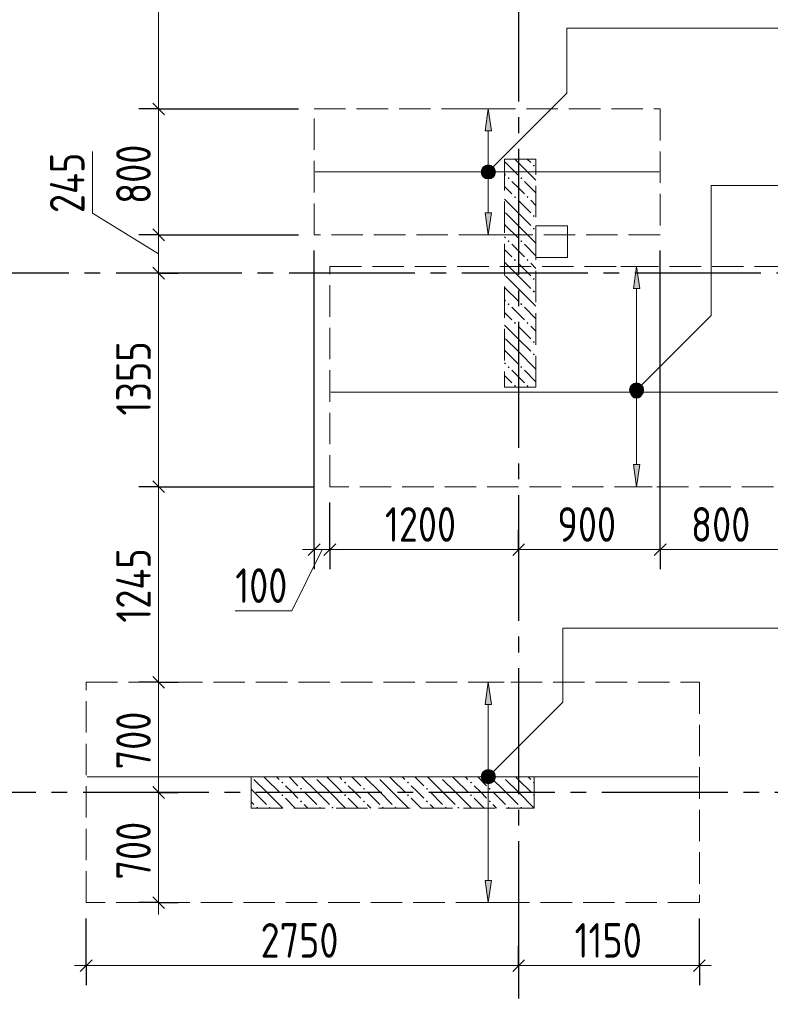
# Model space of a CAD drawing. Header units: millimetres. Extents: x 0 to 43617, y 0 to 59400.
# Tile 19 of 25: x 11451 to 16225, y 37684 to 43940. Entities that reach past the tile are written whole.
import ezdxf

# ---------------------------------------------------------------- set-up
doc = ezdxf.new("R2010")
doc.units = ezdxf.units.MM
doc.linetypes.add('______2', pattern=[270, 200, -70])
doc.linetypes.add('______5', pattern=[1100, 800, -100, 100, -100])
for name, color, linetype, lineweight in [('Standard', 7, 'Continuous', 25), ('ДОП Верх по У', 7, 'Continuous', 25), ('ЖБ Перекрытие верхний уровень', 7, 'Continuous', 35), ('ЖБ Пилон', 7, 'Continuous', 35), ('Оси', 40, '______5', 18), ('Позиционная метка номер позиции', 7, 'Continuous', 13), ('Примечания', 7, 'Continuous', 25)]:
    doc.layers.add(name, color=color, linetype=linetype, lineweight=lineweight)
doc.styles.add('GOST 2.304-81', font='txt')

msp = doc.modelspace()

# ---------------------------------------------------------------- hatches: boundary and pattern name
at = {"layer": 'ДОП Верх по У', "linetype": 'Continuous', "lineweight": 13, "transparency": 33554687}
for points in [[(14451.57470703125, 43233.02612304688), (14431.58569335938, 43373.0224609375), (14411.58447265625, 43233.02612304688)], [(14394.08569335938, 42973.0224609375), (14469.08569335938, 42973.0224609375), (14463.83666992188, 42991.7724609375)], [(14394.08569335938, 42973.0224609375), (14463.83666992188, 42991.7724609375), (14399.33471679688, 42991.7724609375)], [(14399.33471679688, 42991.7724609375), (14463.83666992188, 42991.7724609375), (14450.33569335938, 43005.2734375)], [(14399.33471679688, 42991.7724609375), (14450.33569335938, 43005.2734375), (14412.83569335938, 43005.2734375)], [(14412.83569335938, 43005.2734375), (14450.33569335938, 43005.2734375), (14431.58569335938, 43010.5224609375)], [(14399.33471679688, 42954.2724609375), (14469.08569335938, 42973.0224609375), (14394.08569335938, 42973.0224609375)], [(14399.33471679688, 42954.2724609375), (14463.83666992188, 42954.2724609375), (14469.08569335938, 42973.0224609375)], [(14412.83569335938, 42940.771484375), (14463.83666992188, 42954.2724609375), (14399.33471679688, 42954.2724609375)], [(14412.83569335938, 42940.771484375), (14450.33569335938, 42940.771484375), (14463.83666992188, 42954.2724609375)], [(14450.33569335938, 42940.771484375), (14412.83569335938, 42940.771484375), (14431.58569335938, 42935.5224609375)], [(15393.994140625, 42233.02612304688), (15373.99291992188, 42373.0224609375), (15353.99169921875, 42233.02612304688)], [(15341.748046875, 41591.7724609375), (15406.24389648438, 41591.7724609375), (15392.74291992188, 41605.26733398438)], [(15341.748046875, 41591.7724609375), (15392.74291992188, 41605.26733398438), (15355.24291992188, 41605.26733398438)], [(15355.24291992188, 41605.26733398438), (15392.74291992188, 41605.26733398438), (15373.99291992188, 41610.5224609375)], [(15336.4990234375, 41573.0224609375), (15411.49291992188, 41573.0224609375), (15406.24389648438, 41591.7724609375)], [(15336.4990234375, 41573.0224609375), (15406.24389648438, 41591.7724609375), (15341.748046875, 41591.7724609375)], [(15341.748046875, 41554.2724609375), (15411.49291992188, 41573.0224609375), (15336.4990234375, 41573.0224609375)], [(15341.748046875, 41554.2724609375), (15406.24389648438, 41554.2724609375), (15411.49291992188, 41573.0224609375)], [(15355.24291992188, 41540.771484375), (15406.24389648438, 41554.2724609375), (15341.748046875, 41554.2724609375)], [(15355.24291992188, 41540.771484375), (15392.74291992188, 41540.771484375), (15406.24389648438, 41554.2724609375)], [(15392.74291992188, 41540.771484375), (15355.24291992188, 41540.771484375), (15373.99291992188, 41535.5224609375)], [(14451.57470703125, 39590.02075195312), (14431.58569335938, 39730.02319335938), (14411.58447265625, 39590.02075195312)], [(14412.83569335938, 39162.27416992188), (14450.33569335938, 39162.27416992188), (14431.58569335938, 39167.52319335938)], [(14394.08569335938, 39130.02319335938), (14469.08569335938, 39130.02319335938), (14463.83666992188, 39148.77319335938)], [(14394.08569335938, 39130.02319335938), (14463.83666992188, 39148.77319335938), (14399.33471679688, 39148.77319335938)], [(14399.33471679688, 39111.27319335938), (14469.08569335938, 39130.02319335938), (14394.08569335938, 39130.02319335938)], [(14399.33471679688, 39148.77319335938), (14463.83666992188, 39148.77319335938), (14450.33569335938, 39162.27416992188)], [(14399.33471679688, 39148.77319335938), (14450.33569335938, 39162.27416992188), (14412.83569335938, 39162.27416992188)], [(14399.33471679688, 39111.27319335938), (14463.83666992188, 39111.27319335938), (14469.08569335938, 39130.02319335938)], [(14412.83569335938, 39097.77221679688), (14463.83666992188, 39111.27319335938), (14399.33471679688, 39111.27319335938)], [(14412.83569335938, 39097.77221679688), (14450.33569335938, 39097.77221679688), (14463.83666992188, 39111.27319335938)], [(14450.33569335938, 39097.77221679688), (14412.83569335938, 39097.77221679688), (14431.58569335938, 39092.51708984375)]]:
    msp.add_hatch(color=7, dxfattribs=at).paths.add_polyline_path(points)
for points in [[(14451.57470703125, 42713.02490234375), (14431.58569335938, 42573.0224609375), (14411.58447265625, 42713.02490234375)], [(15393.994140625, 41113.02490234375), (15373.99291992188, 40973.0224609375), (15353.99169921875, 41113.02490234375)], [(14451.57470703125, 38470.01953125), (14431.58569335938, 38330.02319335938), (14411.58447265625, 38470.01953125)]]:
    msp.add_hatch(color=7, dxfattribs=at).paths.add_polyline_path(points, flags=16)
at = {"layer": 'ЖБ Пилон', "linetype": 'Continuous', "lineweight": 18, "transparency": 33554687}
for points in [[(14714.453125, 43013.14086914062), (14720.95336914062, 43019.64111328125), (14727.45361328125, 43013.14086914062), (14720.95336914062, 43006.640625)], [(14554.44946289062, 42933.14208984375), (14560.94970703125, 42939.63623046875), (14567.44995117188, 42933.14208984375), (14560.94970703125, 42926.64184570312)], [(14634.45434570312, 42933.14208984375), (14640.94848632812, 42939.63623046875), (14647.44873046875, 42933.14208984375), (14640.94848632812, 42926.64184570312)], [(14594.45190429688, 42813.14086914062), (14600.9521484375, 42819.64111328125), (14607.45239257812, 42813.14086914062), (14600.9521484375, 42806.640625)], [(14674.45068359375, 42813.14086914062), (14680.95092773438, 42819.64111328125), (14687.451171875, 42813.14086914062), (14680.95092773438, 42806.640625)], [(14714.453125, 42693.1396484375), (14720.95336914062, 42699.63989257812), (14727.45361328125, 42693.1396484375), (14720.95336914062, 42686.63940429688)], [(14714.453125, 42613.14086914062), (14720.95336914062, 42619.64111328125), (14727.45361328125, 42613.14086914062), (14720.95336914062, 42606.640625)], [(14554.44946289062, 42533.14208984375), (14560.94970703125, 42539.63623046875), (14567.44995117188, 42533.14208984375), (14560.94970703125, 42526.64184570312)], [(14634.45434570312, 42533.14208984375), (14640.94848632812, 42539.63623046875), (14647.44873046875, 42533.14208984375), (14640.94848632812, 42526.64184570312)], [(14594.45190429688, 42413.14086914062), (14600.9521484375, 42419.64111328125), (14607.45239257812, 42413.14086914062), (14600.9521484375, 42406.640625)], [(14674.45068359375, 42413.14086914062), (14680.95092773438, 42419.64111328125), (14687.451171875, 42413.14086914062), (14680.95092773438, 42406.640625)], [(14714.453125, 42293.1396484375), (14720.95336914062, 42299.63989257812), (14727.45361328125, 42293.1396484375), (14720.95336914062, 42286.63940429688)], [(14714.453125, 42213.14086914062), (14720.95336914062, 42219.64111328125), (14727.45361328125, 42213.14086914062), (14720.95336914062, 42206.640625)], [(14554.44946289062, 42133.14208984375), (14560.94970703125, 42139.63623046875), (14567.44995117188, 42133.14208984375), (14560.94970703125, 42126.64184570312)], [(14634.45434570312, 42133.14208984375), (14640.94848632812, 42139.63623046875), (14647.44873046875, 42133.14208984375), (14640.94848632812, 42126.64184570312)], [(14594.45190429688, 42013.14086914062), (14600.9521484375, 42019.64111328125), (14607.45239257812, 42013.14086914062), (14600.9521484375, 42006.640625)], [(14674.45068359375, 42013.14086914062), (14680.95092773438, 42019.64111328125), (14687.451171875, 42013.14086914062), (14680.95092773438, 42006.640625)], [(14714.453125, 41893.1396484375), (14720.95336914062, 41899.63989257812), (14727.45361328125, 41893.1396484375), (14720.95336914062, 41886.63940429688)], [(14714.453125, 41813.14086914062), (14720.95336914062, 41819.64111328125), (14727.45361328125, 41813.14086914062), (14720.95336914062, 41806.640625)], [(14554.44946289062, 41733.14208984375), (14560.94970703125, 41739.63623046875), (14567.44995117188, 41733.14208984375), (14560.94970703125, 41726.64184570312)], [(14634.45434570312, 41733.14208984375), (14640.94848632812, 41739.63623046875), (14647.44873046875, 41733.14208984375), (14640.94848632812, 41726.64184570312)], [(14594.45190429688, 41613.14086914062), (14600.9521484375, 41619.64111328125), (14607.45239257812, 41613.14086914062), (14600.9521484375, 41606.640625)], [(14674.45068359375, 41613.14086914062), (14680.95092773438, 41619.64111328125), (14687.451171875, 41613.14086914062), (14680.95092773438, 41606.640625)], [(12924.31030273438, 39129.99877929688), (12923.9990234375, 39129.6875), (12923.9990234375, 39129.99877929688)], [(13324.31030273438, 39129.99877929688), (13320.95336914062, 39126.64184570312), (13317.59643554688, 39129.99877929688)], [(13724.31030273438, 39129.99877929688), (13720.95336914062, 39126.64184570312), (13717.59643554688, 39129.99877929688)], [(14124.31030273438, 39129.99877929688), (14120.95336914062, 39126.64184570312), (14117.59643554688, 39129.99877929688)], [(14524.31030273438, 39129.99877929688), (14520.95336914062, 39126.64184570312), (14517.59643554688, 39129.99877929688)], [(13114.453125, 39093.1396484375), (13120.95336914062, 39099.63989257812), (13127.45361328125, 39093.1396484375), (13120.95336914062, 39086.63330078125)], [(13234.45434570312, 39053.13110351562), (13240.95458984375, 39059.63745117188), (13247.44873046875, 39053.13110351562), (13240.95458984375, 39046.64306640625)], [(13514.453125, 39093.1396484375), (13520.95336914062, 39099.63989257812), (13527.45361328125, 39093.1396484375), (13520.95336914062, 39086.63330078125)], [(13634.45434570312, 39053.13110351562), (13640.95458984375, 39059.63745117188), (13647.44873046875, 39053.13110351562), (13640.95458984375, 39046.64306640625)], [(13914.453125, 39093.1396484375), (13920.95336914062, 39099.63989257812), (13927.45361328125, 39093.1396484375), (13920.95336914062, 39086.63330078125)], [(14034.45434570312, 39053.13110351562), (14040.95458984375, 39059.63745117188), (14047.44873046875, 39053.13110351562), (14040.95458984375, 39046.64306640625)], [(14314.453125, 39093.1396484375), (14320.95336914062, 39099.63989257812), (14327.45361328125, 39093.1396484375), (14320.95336914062, 39086.63330078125)], [(14434.45434570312, 39053.13110351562), (14440.95458984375, 39059.63745117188), (14447.44873046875, 39053.13110351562), (14440.95458984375, 39046.64306640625)], [(14714.453125, 39093.1396484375), (14720.95336914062, 39099.63989257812), (14723.9990234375, 39096.59423828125), (14723.9990234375, 39089.68181484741), (14720.95336914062, 39086.63330078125)], [(13114.453125, 39013.14086914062), (13120.95336914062, 39019.64111328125), (13127.45361328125, 39013.14086914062), (13120.95336914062, 39006.640625)], [(13234.45434570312, 38973.13842773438), (13240.95458984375, 38979.638671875), (13247.44873046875, 38973.13842773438), (13240.95458984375, 38966.63208007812)], [(13514.453125, 39013.14086914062), (13520.95336914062, 39019.64111328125), (13527.45361328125, 39013.14086914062), (13520.95336914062, 39006.640625)], [(13634.45434570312, 38973.13842773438), (13640.95458984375, 38979.638671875), (13647.44873046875, 38973.13842773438), (13640.95458984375, 38966.63208007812)], [(13914.453125, 39013.14086914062), (13920.95336914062, 39019.64111328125), (13927.45361328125, 39013.14086914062), (13920.95336914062, 39006.640625)], [(14034.45434570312, 38973.13842773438), (14040.95458984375, 38979.638671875), (14047.44873046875, 38973.13842773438), (14040.95458984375, 38966.63208007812)], [(14314.453125, 39013.14086914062), (14320.95336914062, 39019.64111328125), (14327.45361328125, 39013.14086914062), (14320.95336914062, 39006.640625)], [(14434.45434570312, 38973.13842773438), (14440.95458984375, 38979.638671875), (14447.44873046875, 38973.13842773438), (14440.95458984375, 38966.63208007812)], [(14714.453125, 39013.14086914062), (14720.95336914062, 39019.64111328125), (14723.9990234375, 39016.59545898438), (14723.9990234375, 39009.68627929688), (14720.95336914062, 39006.640625)], [(12954.443359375, 38933.14208984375), (12960.94970703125, 38939.63623046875), (12967.44995117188, 38933.14208984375), (12964.306640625, 38929.99877929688), (12957.58962138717, 38929.99877929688)], [(13034.45434570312, 38933.14208984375), (13040.95458984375, 38939.63623046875), (13047.44873046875, 38933.14208984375), (13044.30837138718, 38929.99877929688), (13037.59765625, 38929.99877929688)], [(13354.44946289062, 38933.14208984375), (13360.94970703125, 38939.63623046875), (13367.44995117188, 38933.14208984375), (13364.306640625, 38929.99877929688), (13357.5927734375, 38929.99877929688)], [(13434.45434570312, 38933.14208984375), (13440.95458984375, 38939.63623046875), (13447.44873046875, 38933.14208984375), (13444.30837138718, 38929.99877929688), (13437.59765625, 38929.99877929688)], [(13754.44946289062, 38933.14208984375), (13760.94970703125, 38939.63623046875), (13767.44995117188, 38933.14208984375), (13764.306640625, 38929.99877929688), (13757.5927734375, 38929.99877929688)], [(13834.45434570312, 38933.14208984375), (13840.95458984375, 38939.63623046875), (13847.44873046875, 38933.14208984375), (13844.30837138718, 38929.99877929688), (13837.59765625, 38929.99877929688)], [(14154.44946289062, 38933.14208984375), (14160.94970703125, 38939.63623046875), (14167.44995117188, 38933.14208984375), (14164.306640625, 38929.99877929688), (14157.5927734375, 38929.99877929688)], [(14234.45434570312, 38933.14208984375), (14240.95458984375, 38939.63623046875), (14247.44873046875, 38933.14208984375), (14244.30837138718, 38929.99877929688), (14237.59765625, 38929.99877929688)], [(14554.44946289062, 38933.14208984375), (14560.94970703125, 38939.63623046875), (14567.44995117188, 38933.14208984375), (14564.306640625, 38929.99877929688), (14557.5927734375, 38929.99877929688)], [(14634.45434570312, 38933.14208984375), (14640.95458984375, 38939.63623046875), (14647.44873046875, 38933.14208984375), (14644.30837138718, 38929.99877929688), (14637.59765625, 38929.99877929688)]]:
    msp.add_hatch(color=7, dxfattribs=at).paths.add_polyline_path(points, flags=16)
at = {"layer": 'Позиционная метка номер позиции', "linetype": 'Continuous', "lineweight": 13, "transparency": 33554687}
for points in [[(14388.3056640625, 42984.47875976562), (14463.39721679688, 42941.20483398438), (14399.76196289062, 43004.84619140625)], [(14388.3056640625, 42961.56616210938), (14443.03588867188, 42929.74853515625), (14388.3056640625, 42984.47875976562)], [(14388.3056640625, 42984.47875976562), (14443.03588867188, 42929.74853515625), (14463.39721679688, 42941.20483398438)], [(14399.76196289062, 43004.84619140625), (14474.85961914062, 42961.56616210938), (14420.12939453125, 43016.29028320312)], [(14399.76196289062, 43004.84619140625), (14463.39721679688, 42941.20483398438), (14474.85961914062, 42961.56616210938)], [(14420.12939453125, 43016.29028320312), (14474.85961914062, 42961.56616210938), (14474.85961914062, 42984.47875976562)], [(14420.12939453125, 43016.29028320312), (14474.85961914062, 42984.47875976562), (14443.03588867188, 43016.29028320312)], [(14443.03588867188, 43016.29028320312), (14474.85961914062, 42984.47875976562), (14463.39721679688, 43004.84619140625)], [(14420.12939453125, 42929.74853515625), (14388.3056640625, 42961.56616210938), (14399.76196289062, 42941.20483398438)], [(14388.3056640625, 42961.56616210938), (14420.12939453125, 42929.74853515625), (14443.03588867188, 42929.74853515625)], [(15330.72509765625, 41598.47412109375), (15405.81665039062, 41555.20629882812), (15342.16918945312, 41618.84155273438)], [(15342.16918945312, 41618.84155273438), (15417.26684570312, 41575.56762695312), (15362.53662109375, 41630.2978515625)], [(15342.16918945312, 41618.84155273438), (15405.81665039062, 41555.20629882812), (15417.26684570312, 41575.56762695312)], [(15362.53662109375, 41630.2978515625), (15417.26684570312, 41575.56762695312), (15417.26684570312, 41598.47412109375)], [(15362.53662109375, 41630.2978515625), (15417.26684570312, 41598.47412109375), (15385.45532226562, 41630.2978515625)], [(15385.45532226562, 41630.2978515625), (15417.26684570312, 41598.47412109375), (15405.81665039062, 41618.84155273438)], [(15330.72509765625, 41575.56762695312), (15385.45532226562, 41543.74389648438), (15330.72509765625, 41598.47412109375)], [(15330.72509765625, 41598.47412109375), (15385.45532226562, 41543.74389648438), (15405.81665039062, 41555.20629882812)], [(15362.53662109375, 41543.74389648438), (15330.72509765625, 41575.56762695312), (15342.16918945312, 41555.20629882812)], [(15330.72509765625, 41575.56762695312), (15362.53662109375, 41543.74389648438), (15385.45532226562, 41543.74389648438)], [(14399.76196289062, 39161.8408203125), (14474.85961914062, 39118.56689453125), (14420.12939453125, 39173.29711914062)], [(14420.12939453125, 39173.29711914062), (14474.85961914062, 39118.56689453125), (14474.85961914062, 39141.47338867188)], [(14420.12939453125, 39173.29711914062), (14474.85961914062, 39141.47338867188), (14443.03588867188, 39173.29711914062)], [(14443.03588867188, 39173.29711914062), (14474.85961914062, 39141.47338867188), (14463.39721679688, 39161.8408203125)], [(14388.3056640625, 39141.47338867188), (14463.39721679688, 39098.19946289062), (14399.76196289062, 39161.8408203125)], [(14388.3056640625, 39118.56689453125), (14443.03588867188, 39086.7431640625), (14388.3056640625, 39141.47338867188)], [(14388.3056640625, 39141.47338867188), (14443.03588867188, 39086.7431640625), (14463.39721679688, 39098.19946289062)], [(14420.12939453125, 39086.7431640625), (14388.3056640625, 39118.56689453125), (14399.76196289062, 39098.19946289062)], [(14388.3056640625, 39118.56689453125), (14420.12939453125, 39086.7431640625), (14443.03588867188, 39086.7431640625)], [(14399.76196289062, 39161.8408203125), (14463.39721679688, 39098.19946289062), (14474.85961914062, 39118.56689453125)]]:
    msp.add_hatch(color=7, dxfattribs=at).paths.add_polyline_path(points)

# ---------------------------------------------------------------- linework, layer by layer
at = {"layer": 'Standard', "color": 7, "linetype": 'Continuous', "lineweight": 13, "transparency": 33554687}
for p, q in [((12335.02807617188, 45030.02319335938), (12335.02807617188, 43373.0224609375)), ((12335.02807617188, 43373.0224609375), (12335.02807617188, 42573.0224609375)), ((11913.57421875, 42711.66381835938), (11913.57421875, 43102.49633789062)), ((12335.02807617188, 42451.51977539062), (11913.57421875, 42711.66381835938)), ((12335.02807617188, 42573.0224609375), (12335.02807617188, 42330.02319335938)), ((12335.02807617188, 42330.02319335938), (12335.02807617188, 40973.0224609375)), ((12335.02807617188, 40973.0224609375), (12335.02807617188, 39730.02319335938)), ((13373.99291992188, 40573.0224609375), (13181.65893554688, 40184.33837890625)), ((13323.9990234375, 40573.0224609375), (13248.99291992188, 40573.0224609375)), ((13323.9990234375, 40573.0224609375), (13423.9990234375, 40573.0224609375)), ((13181.65893554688, 40184.33837890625), (12821.92993164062, 40184.33837890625)), ((12335.02807617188, 39730.02319335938), (12335.02807617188, 39030.02319335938)), ((12335.02807617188, 39030.02319335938), (12335.02807617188, 38330.02319335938)), ((12335.02807617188, 38330.02319335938), (12335.02807617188, 38255.01708984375)), ((11873.99291992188, 37930.02319335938), (11798.9990234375, 37930.02319335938)), ((11873.99291992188, 37930.02319335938), (14623.9990234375, 37930.02319335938)), ((14623.9990234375, 37930.02319335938), (15773.99291992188, 37930.02319335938)), ((15773.99291992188, 37930.02319335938), (15848.99291992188, 37930.02319335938))]:
    msp.add_line(p, q, dxfattribs=at)
at = {"layer": 'Standard', "color": 251, "linetype": 'Continuous', "lineweight": -3, "true_color": 0x656565, "transparency": 33554687}
for p, q in [((12335.02807617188, 43373.0224609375), (12210.02807617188, 43373.0224609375)), ((12335.02807617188, 43373.0224609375), (12460.0341796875, 43373.0224609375)), ((12335.02807617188, 43373.0224609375), (13223.9990234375, 43373.0224609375)), ((12335.02807617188, 42573.0224609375), (12210.02807617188, 42573.0224609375)), ((12335.02807617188, 42573.0224609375), (12460.0341796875, 42573.0224609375)), ((12335.02807617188, 42573.0224609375), (13223.9990234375, 42573.0224609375)), ((13323.9990234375, 40573.0224609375), (13323.9990234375, 42473.0224609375)), ((12335.02807617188, 42330.02319335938), (12210.02807617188, 42330.02319335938)), ((12335.02807617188, 42330.02319335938), (12460.0341796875, 42330.02319335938)), ((12335.02807617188, 42330.02319335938), (12335.02807617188, 42330.02319335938)), ((12335.02807617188, 40973.0224609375), (12210.02807617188, 40973.0224609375)), ((12335.02807617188, 40973.0224609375), (12460.0341796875, 40973.0224609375)), ((12335.02807617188, 40973.0224609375), (13323.9990234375, 40973.0224609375)), ((13323.9990234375, 40573.0224609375), (13323.9990234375, 40698.0224609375)), ((13423.9990234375, 40573.0224609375), (13423.9990234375, 40698.0224609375)), ((14623.9990234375, 40573.0224609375), (14623.9990234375, 40698.0224609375)), ((15523.9990234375, 40573.0224609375), (15523.9990234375, 40698.0224609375)), ((13323.9990234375, 40573.0224609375), (13323.9990234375, 40448.01635742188)), ((13423.9990234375, 40573.0224609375), (13423.9990234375, 40448.01635742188)), ((14623.9990234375, 40573.0224609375), (14623.9990234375, 40448.01635742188)), ((14623.9990234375, 40573.0224609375), (14623.9990234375, 40573.0224609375)), ((15523.9990234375, 40573.0224609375), (15523.9990234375, 40448.01635742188)), ((12335.02807617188, 39730.02319335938), (12210.02807617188, 39730.02319335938)), ((12335.02807617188, 39730.02319335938), (12460.0341796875, 39730.02319335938)), ((12335.02807617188, 39730.02319335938), (12335.02807617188, 39730.02319335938)), ((12335.02807617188, 39030.02319335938), (12210.02807617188, 39030.02319335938)), ((12335.02807617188, 39030.02319335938), (12460.0341796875, 39030.02319335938)), ((12335.02807617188, 39030.02319335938), (12335.02807617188, 39030.02319335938)), ((12335.02807617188, 38330.02319335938), (12210.02807617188, 38330.02319335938)), ((12335.02807617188, 38330.02319335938), (12460.0341796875, 38330.02319335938)), ((12335.02807617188, 38330.02319335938), (12335.02807617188, 38330.02319335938)), ((11873.99291992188, 37930.02319335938), (11873.99291992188, 38230.02319335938)), ((15773.99291992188, 37930.02319335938), (15773.99291992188, 38230.02319335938)), ((11873.99291992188, 37930.02319335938), (11873.99291992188, 38055.01708984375)), ((14623.9990234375, 37930.02319335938), (14623.9990234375, 38055.01708984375)), ((15773.99291992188, 37930.02319335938), (15773.99291992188, 38055.01708984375)), ((11873.99291992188, 37930.02319335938), (11873.99291992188, 37805.02319335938)), ((14623.9990234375, 37930.02319335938), (14623.9990234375, 37805.02319335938)), ((14623.9990234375, 37930.02319335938), (14623.9990234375, 37930.02319335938)), ((15773.99291992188, 37930.02319335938), (15773.99291992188, 37805.02319335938))]:
    msp.add_line(p, q, dxfattribs=at)
at = {"layer": 'Standard', "color": 7, "linetype": 'Continuous', "lineweight": 25, "transparency": 33554687}
for p, q in [((12297.5341796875, 43410.5224609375), (12372.52807617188, 43335.5224609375)), ((12297.5341796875, 42610.5224609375), (12372.52807617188, 42535.5224609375)), ((12297.5341796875, 42367.52319335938), (12372.52807617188, 42292.51708984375)), ((12297.5341796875, 41010.5224609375), (12372.52807617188, 40935.5224609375)), ((13286.49291992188, 40535.5224609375), (13361.4990234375, 40610.51635742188)), ((13386.49291992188, 40535.5224609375), (13461.4990234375, 40610.51635742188)), ((14586.49291992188, 40535.5224609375), (14661.4990234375, 40610.51635742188)), ((15486.49291992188, 40535.5224609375), (15561.4990234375, 40610.51635742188)), ((12297.5341796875, 39767.52319335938), (12372.52807617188, 39692.51708984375)), ((12297.5341796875, 39067.52319335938), (12372.52807617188, 38992.51708984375)), ((12297.5341796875, 38367.52319335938), (12372.52807617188, 38292.51708984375)), ((11836.4990234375, 37892.51708984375), (11911.49291992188, 37967.52319335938)), ((14586.49291992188, 37892.51708984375), (14661.4990234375, 37967.52319335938)), ((15736.4990234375, 37892.51708984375), (15811.49291992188, 37967.52319335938))]:
    msp.add_line(p, q, dxfattribs=at)
at = {"layer": 'Standard', "color": 251, "linetype": 'Continuous', "lineweight": -3, "true_color": 0x656565, "transparency": 33554687}
for points in [[(15523.9990234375, 40573.0224609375), (15523.9990234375, 41998.93086581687), (15523.9990234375, 41998.93086581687), (15523.9990234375, 42473.0224609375)], [(13423.9990234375, 40573.0224609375), (13423.9990234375, 40618.72665523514), (13423.9990234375, 40618.72665523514), (13423.9990234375, 40873.0224609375)]]:
    msp.add_lwpolyline(points, dxfattribs=at)
at = {"layer": 'Standard', "color": 7, "linetype": 'Continuous', "lineweight": 13, "transparency": 33554687}
for points in [[(13423.9990234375, 40573.0224609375), (13568.28529360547, 40573.0224609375), (13568.28529360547, 40573.0224609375), (14555.13649378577, 40573.0224609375), (14555.13649378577, 40573.0224609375), (14623.9990234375, 40573.0224609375)], [(14623.9990234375, 40573.0224609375), (15319.86435548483, 40573.0224609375), (15319.86435548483, 40573.0224609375), (15523.9990234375, 40573.0224609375)], [(15523.9990234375, 40573.0224609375), (16087.37074946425, 40573.02246093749), (16087.37074946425, 40573.02246093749), (16323.9990234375, 40573.0224609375)]]:
    msp.add_lwpolyline(points, dxfattribs=at)
at = {"layer": 'ДОП Верх по У', "color": 251, "linetype": 'Continuous', "lineweight": 13, "true_color": 0x494949, "transparency": 33554687}
for p, q in [((14431.58569335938, 43373.0224609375), (14331.58569335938, 43373.0224609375)), ((14431.58569335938, 43373.0224609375), (14411.58447265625, 43233.02612304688)), ((14451.57470703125, 43233.02612304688), (14431.58569335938, 43373.0224609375)), ((14431.58569335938, 43373.0224609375), (14531.58569335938, 43373.0224609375)), ((14431.58569335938, 43373.0224609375), (14431.58569335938, 43373.0224609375)), ((14411.58447265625, 43233.02612304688), (14451.57470703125, 43233.02612304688)), ((14431.58569335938, 43003.02124023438), (14431.58569335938, 43233.02612304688)), ((14394.08569335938, 42973.0224609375), (14394.08569335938, 42973.0224609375)), ((14431.58569335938, 42713.02490234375), (14431.58569335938, 42943.017578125)), ((14469.08569335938, 42973.0224609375), (14469.08569335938, 42973.0224609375)), ((14431.58569335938, 42573.0224609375), (14411.58447265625, 42713.02490234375)), ((14411.58447265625, 42713.02490234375), (14451.57470703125, 42713.02490234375)), ((14451.57470703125, 42713.02490234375), (14431.58569335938, 42573.0224609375)), ((14431.58569335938, 42573.0224609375), (14331.58569335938, 42573.0224609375)), ((14431.58569335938, 42573.0224609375), (14531.58569335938, 42573.0224609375)), ((14431.58569335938, 42573.0224609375), (14431.58569335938, 42573.0224609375)), ((15373.99291992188, 42373.0224609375), (15273.99291992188, 42373.0224609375)), ((15373.99291992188, 42373.0224609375), (15353.99169921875, 42233.02612304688)), ((15393.994140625, 42233.02612304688), (15373.99291992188, 42373.0224609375)), ((15373.99291992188, 42373.0224609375), (15473.99291992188, 42373.0224609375)), ((15373.99291992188, 42373.0224609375), (15373.99291992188, 42373.0224609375)), ((15353.99169921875, 42233.02612304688), (15393.994140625, 42233.02612304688)), ((15373.99291992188, 41603.02124023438), (15373.99291992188, 42233.02612304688)), ((15336.4990234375, 41573.0224609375), (15336.4990234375, 41573.0224609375)), ((15373.99291992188, 41113.02490234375), (15373.99291992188, 41543.017578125)), ((15411.49291992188, 41573.0224609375), (15411.49291992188, 41573.0224609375)), ((15373.99291992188, 40973.0224609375), (15353.99169921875, 41113.02490234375)), ((15353.99169921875, 41113.02490234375), (15393.994140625, 41113.02490234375)), ((15393.994140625, 41113.02490234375), (15373.99291992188, 40973.0224609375)), ((15373.99291992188, 40973.0224609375), (15273.99291992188, 40973.0224609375)), ((15373.99291992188, 40973.0224609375), (15473.99291992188, 40973.0224609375)), ((15373.99291992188, 40973.0224609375), (15373.99291992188, 40973.0224609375)), ((14431.58569335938, 39730.02319335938), (14331.58569335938, 39730.02319335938)), ((14431.58569335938, 39730.02319335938), (14411.58447265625, 39590.02075195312)), ((14451.57470703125, 39590.02075195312), (14431.58569335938, 39730.02319335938)), ((14431.58569335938, 39730.02319335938), (14531.58569335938, 39730.02319335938)), ((14431.58569335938, 39730.02319335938), (14431.58569335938, 39730.02319335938)), ((14411.58447265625, 39590.02075195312), (14451.57470703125, 39590.02075195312)), ((14431.58569335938, 39160.01586914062), (14431.58569335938, 39590.02075195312)), ((14394.08569335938, 39130.02319335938), (14394.08569335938, 39130.02319335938)), ((14469.08569335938, 39130.02319335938), (14469.08569335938, 39130.02319335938)), ((14431.58569335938, 38470.01953125), (14431.58569335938, 39100.01831054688)), ((14431.58569335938, 38330.02319335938), (14411.58447265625, 38470.01953125)), ((14411.58447265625, 38470.01953125), (14451.57470703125, 38470.01953125)), ((14451.57470703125, 38470.01953125), (14431.58569335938, 38330.02319335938)), ((14431.58569335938, 38330.02319335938), (14331.58569335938, 38330.02319335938)), ((14431.58569335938, 38330.02319335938), (14531.58569335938, 38330.02319335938)), ((14431.58569335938, 38330.02319335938), (14431.58569335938, 38330.02319335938))]:
    msp.add_line(p, q, dxfattribs=at)
at = {"layer": 'ДОП Верх по У', "color": 7, "linetype": 'Continuous', "lineweight": 18, "transparency": 33554687}
for p, q in [((15517.9931640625, 42973.0224609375), (13329.99267578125, 42973.0224609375)), ((17317.9931640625, 41573.0224609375), (13429.99267578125, 41573.0224609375)), ((15766.99829101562, 39130.02319335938), (11880.99365234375, 39130.02319335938))]:
    msp.add_line(p, q, dxfattribs=at)
at = {"layer": 'ДОП Верх по У', "color": 251, "linetype": 'Continuous', "lineweight": 13, "true_color": 0x494949, "transparency": 33554687}
for centre in [(14431.58569335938, 42973.0224609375), (15373.99291992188, 41573.0224609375), (14431.58569335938, 39130.02319335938)]:
    msp.add_circle(centre, 37.50000265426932, dxfattribs=at)
at = {"layer": 'ЖБ Перекрытие верхний уровень', "color": 7, "linetype": 'Continuous', "lineweight": 18, "transparency": 33554687}
for p, q in [((14934.00268554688, 42629.99877929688), (14734.00268554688, 42629.99877929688)), ((14734.00268554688, 42629.99877929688), (14734.00268554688, 42429.99877929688)), ((14934.00268554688, 42429.99877929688), (14934.00268554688, 42629.99877929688)), ((14734.00268554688, 42429.99877929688), (14934.00268554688, 42429.99877929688))]:
    msp.add_line(p, q, dxfattribs=at)
at = {"layer": 'ЖБ Пилон', "color": 253, "linetype": '______2', "lineweight": 13, "true_color": 0xa0a0a0, "transparency": 33554687}
for p, q in [((14534.00268554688, 43054.99877929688), (14534.00268554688, 41604.99267578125)), ((14734.00268554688, 43054.99877929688), (14534.00268554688, 43054.99877929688)), ((14734.00268554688, 41604.99267578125), (14734.00268554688, 43054.99877929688)), ((14534.00268554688, 41604.99267578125), (14734.00268554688, 41604.99267578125)), ((14723.9990234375, 39129.99877929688), (12923.9990234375, 39129.99877929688)), ((12923.9990234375, 39129.99877929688), (12923.9990234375, 38929.99877929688)), ((14723.9990234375, 38929.99877929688), (14723.9990234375, 39129.99877929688)), ((12923.9990234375, 38929.99877929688), (14723.9990234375, 38929.99877929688))]:
    msp.add_line(p, q, dxfattribs=at)
at = {"layer": 'ЖБ Пилон', "color": 9, "linetype": 'Continuous', "lineweight": 18, "true_color": 0xc7c7c7, "transparency": 33554687}
for p, q in [((14599.09501212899, 43054.99877929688), (14620.95336914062, 43033.14208984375)), ((14679.09545898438, 43054.99877929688), (14700.9521484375, 43033.14208984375)), ((14540.94848632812, 43033.14208984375), (14534.00268554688, 43040.087890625)), ((14540.94848632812, 43033.14208984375), (14620.95336914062, 42953.13720703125)), ((14620.95336914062, 43033.14208984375), (14734.00268554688, 42920.08702321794)), ((14534.00268554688, 42960.08353774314), (14540.94848632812, 42953.13720703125)), ((14534.00268554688, 42880.08794414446), (14580.95092773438, 42833.14208984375)), ((14620.95336914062, 42873.13842773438), (14580.95092773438, 42913.14086914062)), ((14660.94970703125, 42833.14208984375), (14620.95336914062, 42873.13842773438)), ((14660.94970703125, 42913.14086914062), (14734.00268554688, 42840.087890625)), ((14620.95336914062, 42713.14086914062), (14534.00268554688, 42800.09155273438)), ((14620.95336914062, 42793.1396484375), (14700.9521484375, 42713.14086914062)), ((14700.9521484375, 42793.1396484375), (14734.00268554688, 42760.08911132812)), ((14540.94848632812, 42713.14086914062), (14620.95336914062, 42633.14208984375)), ((14620.95336914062, 42713.14086914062), (14700.9521484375, 42633.14208984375)), ((14540.94848632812, 42633.14208984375), (14534.00268554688, 42640.087890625)), ((14540.94848632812, 42633.14208984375), (14620.95336914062, 42553.13720703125)), ((14620.95336914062, 42633.14208984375), (14734.00268554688, 42520.08702321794)), ((14534.00268554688, 42560.08353774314), (14540.94848632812, 42553.13720703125)), ((14534.00268554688, 42480.08794414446), (14580.95092773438, 42433.14208984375)), ((14620.95336914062, 42473.13842773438), (14580.95092773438, 42513.14086914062)), ((14660.94970703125, 42513.14086914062), (14734.00268554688, 42440.087890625)), ((14660.94970703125, 42433.14208984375), (14620.95336914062, 42473.13842773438)), ((14620.95336914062, 42313.14086914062), (14534.00268554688, 42400.09155273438)), ((14620.95336914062, 42393.1396484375), (14700.9521484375, 42313.14086914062)), ((14700.9521484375, 42393.1396484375), (14734.00268554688, 42360.08911132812)), ((14540.94848632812, 42313.14086914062), (14620.95336914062, 42233.14208984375)), ((14620.95336914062, 42313.14086914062), (14700.9521484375, 42233.14208984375)), ((14540.94848632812, 42233.14208984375), (14534.00268554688, 42240.087890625)), ((14540.94848632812, 42233.14208984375), (14620.95336914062, 42153.13720703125)), ((14620.95336914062, 42233.14208984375), (14734.00268554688, 42120.08702321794)), ((14534.00268554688, 42160.08353774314), (14540.94848632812, 42153.13720703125)), ((14620.95336914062, 42073.13842773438), (14580.95092773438, 42113.14086914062)), ((14660.94970703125, 42113.14086914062), (14734.00268554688, 42040.087890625)), ((14534.00268554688, 42080.08794414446), (14580.95092773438, 42033.14208984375)), ((14660.94970703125, 42033.14208984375), (14620.95336914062, 42073.13842773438)), ((14620.95336914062, 41913.14086914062), (14534.00268554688, 42000.09155273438)), ((14620.95336914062, 41993.1396484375), (14700.9521484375, 41913.14086914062)), ((14700.9521484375, 41993.1396484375), (14734.00268554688, 41960.08911132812)), ((14540.94848632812, 41913.14086914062), (14620.95336914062, 41833.14208984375)), ((14620.95336914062, 41913.14086914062), (14700.9521484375, 41833.14208984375)), ((14540.94848632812, 41833.14208984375), (14534.00268554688, 41840.087890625)), ((14540.94848632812, 41833.14208984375), (14620.95336914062, 41753.13720703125)), ((14620.95336914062, 41833.14208984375), (14734.00268554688, 41720.08702321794)), ((14534.00268554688, 41760.08353774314), (14540.94848632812, 41753.13720703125)), ((14534.00268554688, 41680.08794414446), (14580.95092773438, 41633.14208984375)), ((14620.95336914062, 41673.13842773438), (14580.95092773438, 41713.14086914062)), ((14660.94970703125, 41633.14208984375), (14620.95336914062, 41673.13842773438)), ((14660.94970703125, 41713.14086914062), (14734.00268554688, 41640.087890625)), ((12940.95458984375, 39113.14086914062), (13020.95336914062, 39033.14208984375)), ((13020.95336914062, 39113.14086914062), (13004.09545898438, 39129.99877929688)), ((13020.95336914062, 39113.14086914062), (13100.9521484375, 39033.14208984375)), ((13084.09423828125, 39129.99877929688), (13100.9521484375, 39113.14086914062)), ((13164.09301757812, 39129.99877929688), (13220.95336914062, 39073.13842773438)), ((13340.95458984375, 39033.14208984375), (13244.08804671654, 39129.99877929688)), ((13340.95458984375, 39113.14086914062), (13420.95336914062, 39033.14208984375)), ((13420.95336914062, 39113.14086914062), (13404.09545898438, 39129.99877929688)), ((13420.95336914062, 39113.14086914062), (13500.9521484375, 39033.14208984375)), ((13484.09423828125, 39129.99877929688), (13500.9521484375, 39113.14086914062)), ((13564.09301757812, 39129.99877929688), (13620.95336914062, 39073.13842773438)), ((13740.95458984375, 39033.14208984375), (13644.08804671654, 39129.99877929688)), ((13740.95458984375, 39113.14086914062), (13820.95336914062, 39033.14208984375)), ((13820.95336914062, 39113.14086914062), (13804.09545898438, 39129.99877929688)), ((13820.95336914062, 39113.14086914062), (13900.9521484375, 39033.14208984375)), ((13884.09423828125, 39129.99877929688), (13900.9521484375, 39113.14086914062)), ((13964.09301757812, 39129.99877929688), (14020.95336914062, 39073.13842773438)), ((14140.95458984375, 39033.14208984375), (14044.08804671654, 39129.99877929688)), ((14140.95458984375, 39113.14086914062), (14220.95336914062, 39033.14208984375)), ((14220.95336914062, 39113.14086914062), (14204.09545898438, 39129.99877929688)), ((14220.95336914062, 39113.14086914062), (14300.9521484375, 39033.14208984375)), ((14284.09423828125, 39129.99877929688), (14300.9521484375, 39113.14086914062)), ((14364.09301757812, 39129.99877929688), (14420.95336914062, 39073.13842773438)), ((14540.95458984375, 39033.14208984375), (14444.08804671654, 39129.99877929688)), ((14540.95458984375, 39113.14086914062), (14620.95336914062, 39033.14208984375)), ((14620.95336914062, 39113.14086914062), (14604.09545898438, 39129.99877929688)), ((14620.95336914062, 39113.14086914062), (14700.9521484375, 39033.14208984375)), ((14684.09423828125, 39129.99877929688), (14700.9521484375, 39113.14086914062)), ((12940.95458984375, 39033.14208984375), (12923.9990234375, 39050.09593145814)), ((13180.95092773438, 39033.14208984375), (13140.95458984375, 39073.13842773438)), ((13580.95092773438, 39033.14208984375), (13540.95458984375, 39073.13842773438)), ((13980.95092773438, 39033.14208984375), (13940.95458984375, 39073.13842773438)), ((14380.95092773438, 39033.14208984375), (14340.95458984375, 39073.13842773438)), ((12940.95458984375, 39033.14208984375), (13020.95336914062, 38953.13110351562)), ((13020.95336914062, 39033.14208984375), (13124.0966796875, 38929.99877929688)), ((13140.95458984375, 38993.1396484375), (13204.09224750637, 38929.99877929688)), ((13220.95336914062, 38993.1396484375), (13180.95092773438, 39033.14208984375)), ((13260.94970703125, 39033.14208984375), (13340.95458984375, 38953.13110351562)), ((13340.95458984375, 39033.14208984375), (13420.95336914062, 38953.13110351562)), ((13420.95336914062, 39033.14208984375), (13524.0966796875, 38929.99877929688)), ((13540.95458984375, 38993.1396484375), (13604.09224750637, 38929.99877929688)), ((13620.95336914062, 38993.1396484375), (13580.95092773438, 39033.14208984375)), ((13660.94970703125, 39033.14208984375), (13740.95458984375, 38953.13110351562)), ((13740.95458984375, 39033.14208984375), (13820.95336914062, 38953.13110351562)), ((13820.95336914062, 39033.14208984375), (13924.0966796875, 38929.99877929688)), ((13940.95458984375, 38993.1396484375), (14004.09224750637, 38929.99877929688)), ((14020.95336914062, 38993.1396484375), (13980.95092773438, 39033.14208984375)), ((14060.94970703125, 39033.14208984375), (14140.95458984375, 38953.13110351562)), ((14140.95458984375, 39033.14208984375), (14220.95336914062, 38953.13110351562)), ((14220.95336914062, 39033.14208984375), (14324.0966796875, 38929.99877929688)), ((14340.95458984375, 38993.1396484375), (14404.09224750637, 38929.99877929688)), ((14420.95336914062, 38993.1396484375), (14380.95092773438, 39033.14208984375)), ((14460.94970703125, 39033.14208984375), (14540.95458984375, 38953.13110351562)), ((14540.95458984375, 39033.14208984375), (14620.95336914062, 38953.13110351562)), ((14620.95336914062, 39033.14208984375), (14723.9990234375, 38930.09643554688)), ((12923.9990234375, 38970.08796344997), (12940.95458984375, 38953.13110351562)), ((13260.94970703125, 38953.13110351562), (13284.08438460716, 38929.99877929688)), ((13660.94970703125, 38953.13110351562), (13684.08438460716, 38929.99877929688)), ((14060.94970703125, 38953.13110351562), (14084.08438460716, 38929.99877929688)), ((14460.94970703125, 38953.13110351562), (14484.08438460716, 38929.99877929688))]:
    msp.add_line(p, q, dxfattribs=at)
at = {"layer": 'Оси', "color": 8, "linetype": '______5', "lineweight": -3, "transparency": 33554687}
for p, q in [((14623.9990234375, 57420.01342773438), (14623.9990234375, 7100.018310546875)), ((22763.99536132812, 42330.02319335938), (3600, 42330.02319335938)), ((22553.99169921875, 39030.02319335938), (3600, 39030.02319335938))]:
    msp.add_line(p, q, dxfattribs=at)
at = {"layer": 'Позиционная метка номер позиции', "color": 7, "linetype": 'Continuous', "lineweight": 13, "transparency": 33554687}
for p, q in [((14399.76196289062, 43004.84619140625), (14399.76196289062, 43004.84619140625)), ((14463.39721679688, 43004.84619140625), (14463.39721679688, 43004.84619140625)), ((14399.76196289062, 42941.20483398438), (14399.76196289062, 42941.20483398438)), ((14463.39721679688, 42941.20483398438), (14463.39721679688, 42941.20483398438)), ((15342.16918945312, 41618.84155273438), (15342.16918945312, 41618.84155273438)), ((15405.81665039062, 41618.84155273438), (15405.81665039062, 41618.84155273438)), ((15342.16918945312, 41555.20629882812), (15342.16918945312, 41555.20629882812)), ((15405.81665039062, 41555.20629882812), (15405.81665039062, 41555.20629882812)), ((14399.76196289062, 39161.8408203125), (14399.76196289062, 39161.8408203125)), ((14463.39721679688, 39161.8408203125), (14463.39721679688, 39161.8408203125)), ((14399.76196289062, 39098.19946289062), (14399.76196289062, 39098.19946289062)), ((14463.39721679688, 39098.19946289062), (14463.39721679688, 39098.19946289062))]:
    msp.add_line(p, q, dxfattribs=at)
for points in [[(14431.58569335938, 42973.0224609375), (14931.58569335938, 43473.0224609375), (14931.58569335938, 43887.01782226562), (19423.9990234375, 43887.01782226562)], [(15373.99291992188, 41587.01782226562), (15847.76000976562, 42060.77880859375), (15847.76000976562, 42887.01782226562), (19423.9990234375, 42887.01782226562)], [(14431.58569335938, 39130.02319335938), (14905.3466796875, 39603.77807617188), (14905.3466796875, 40073.0224609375), (19423.9990234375, 40073.0224609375)]]:
    msp.add_lwpolyline(points, dxfattribs=at)
for centre in [(14431.58569335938, 42973.0224609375), (15373.99291992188, 41587.01782226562), (14431.58569335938, 39130.02319335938)]:
    msp.add_circle(centre, 45.00000039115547, dxfattribs=at)
at = {"layer": 'Примечания', "color": 7, "linetype": '______2', "lineweight": 18, "transparency": 33554687}
for p, q in [((13323.9990234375, 43373.0224609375), (15523.9990234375, 43373.0224609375)), ((13323.9990234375, 42573.0224609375), (13323.9990234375, 43373.0224609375)), ((15523.9990234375, 43373.0224609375), (15523.9990234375, 42573.0224609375)), ((15523.9990234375, 42573.0224609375), (13323.9990234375, 42573.0224609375)), ((13423.9990234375, 42373.0224609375), (17323.9990234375, 42373.0224609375)), ((13423.9990234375, 40973.0224609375), (13423.9990234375, 42373.0224609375)), ((17323.9990234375, 40973.0224609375), (13423.9990234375, 40973.0224609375)), ((11873.99291992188, 39730.02319335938), (15773.99291992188, 39730.02319335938)), ((11873.99291992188, 38330.02319335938), (11873.99291992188, 39730.02319335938)), ((15773.99291992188, 39730.02319335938), (15773.99291992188, 38330.02319335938)), ((15773.99291992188, 38330.02319335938), (11873.99291992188, 38330.02319335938))]:
    msp.add_line(p, q, dxfattribs=at)

# ---------------------------------------------------------------- texts
at = {"layer": 'Standard', "color": 7, "linetype": 'Continuous', "lineweight": 25, "transparency": 33554687, "char_height": 220.0000047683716, "attachment_point": 7, "rotation": 90.00000250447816, "style": 'GOST 2.304-81'}
for s, insert, width in [('800', (12285.0341796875, 42769.70825195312), 531.9726586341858), ('245', (11863.53149414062, 42711.66381835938), 516.3964867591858), ('1355', (12284.99145507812, 41424.83520507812), 579.0246605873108), ('1245', (12284.99145507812, 40109.2041015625), 610.1586937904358), ('700', (12285.0341796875, 39176.708984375), 531.9726586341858), ('700', (12285.0341796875, 38476.708984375), 531.9726586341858)]:
    msp.add_mtext(s, dxfattribs=dict(at, insert=insert, width=width))
at = {"layer": 'Standard', "color": 7, "linetype": 'Continuous', "lineweight": 25, "transparency": 33554687, "char_height": 220.0000047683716, "attachment_point": 7, "style": 'GOST 2.304-81'}
for s, insert, width in [('1200', (13773.779296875, 40623.05908203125), 625.7409691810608), ('900', (14870.68481445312, 40623.0224609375), 531.9726586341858), ('800', (15720.68481445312, 40623.0224609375), 531.9665551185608), ('100', (12821.92993164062, 40234.375), 485.0854516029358), ('2750', (12983.154296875, 37980.01708984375), 657.0459008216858), ('1150', (14980.0537109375, 37980.0537109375), 563.2714867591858)]:
    msp.add_mtext(s, dxfattribs=dict(at, insert=insert, width=width))

doc.saveas('drawing.dxf')
